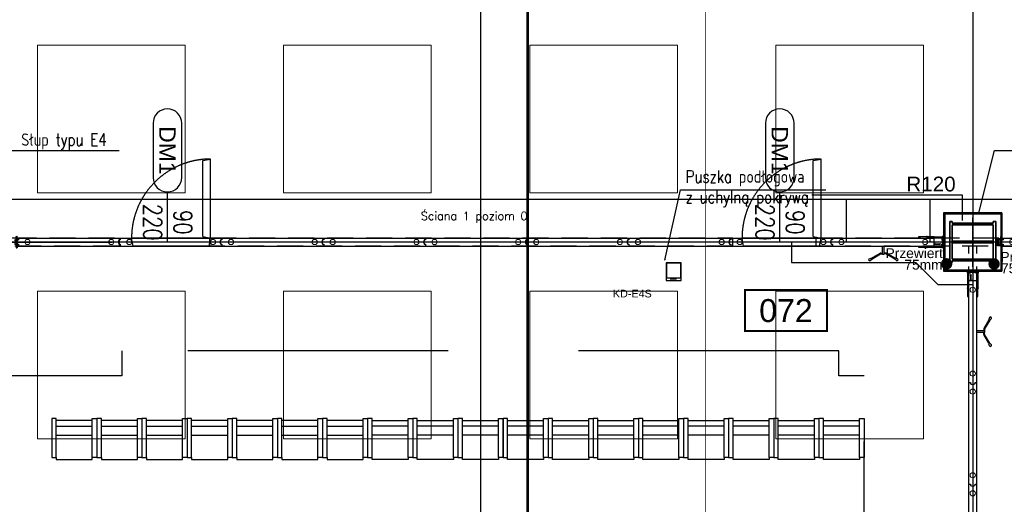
# Model space of a CAD drawing. Header units: centimetres. Extents: x -228435 to 111511, y -89367 to 428125.
# Tile 63 of 219: x -46156 to -34156, y 61803 to 67711. Entities that reach past the tile are written whole.
import ezdxf
from ezdxf.enums import TextEntityAlignment as Align

# ---------------------------------------------------------------- set-up
doc = ezdxf.new("R2010")
doc.units = ezdxf.units.CM
doc.header["$LTSCALE"] = 50
for name, pattern in [('0_II 10 sal$0$HIDDEN', [9.525, 6.35, -3.175]), ('DASHDOT', [25.4, 12.7, -6.35, 0, -6.35]), ('DASHDOT2', [12.7, 6.35, -3.175, 0, -3.175]), ('DIN_STRICHPUNKT', [10.7, 5, -2.5, 0.7, -2.5]), ('HIDDEN', [9.525, 6.35, -3.175]), ('HIDDEN2', [4.7625, 3.175, -1.5875]), ('HIDDENX2', [19.05, 12.7, -6.35]), ('Kondygnacja +0$0$DASHDOT2', [12.7, 6.35, -3.175, 0, -3.175])]:
    doc.linetypes.add(name, pattern=pattern)
doc.layers.get('0').update_dxf_attribs({"color": 8})
for name, color, linetype in [('0_II 10 sal$0$ARCH_INFO_AREA_ETYKIETY_200', 8, 'Continuous'), ('0_II 10 sal$0$ARCH_INFO_ETYK_DRZWI', 8, 'Continuous'), ('0_II 10 sal$0$ARCH_SIEDZENIA', 8, 'Continuous'), ('0_II 10 sal$0$ARCH_STROP', 8, 'Continuous'), ('0_II 10 sal$0$ARCH_WYPOSAŻENIE_INNE', 8, 'Continuous'), ('0_II 10 sal$0$ARCH_ŚCIANY_PRZESUWNE', 8, 'Continuous'), ('3', 8, 'Continuous'), ('ACHSEN', 8, 'DIN_STRICHPUNKT'), ('ARCH_GK', 8, 'Continuous'), ('ARCH_INFO_KŁADY ŚCIAN', 8, 'HIDDEN2'), ('ARCH_INFO_ODPORNOŚĆ OGNIOWA', 8, 'Continuous'), ('ARCH_INFO_OPISY', 8, 'Continuous'), ('ARCH_INFO_OSIE_IST', 8, 'DASHDOT2'), ('ARCH_STAL_IST', 8, 'Continuous'), ('ARCH_SZYNY', 8, 'Continuous'), ('ARCH_ŚCIANY_PRZESUWNE', 8, 'Continuous'), ('bgde-tekst', 7, 'Continuous'), ('HUFCOR', 8, 'Continuous'), ('Hufcor szyny', 8, 'Kondygnacja +0$0$DASHDOT2'), ('Kondygnacja +0$0$ARCH_GK', 8, 'Continuous'), ('Kondygnacja +0$0$ARCH_INFO_ODPORNOŚĆ OGNIOWA', 8, 'Continuous'), ('Kondygnacja +0$0$ARCH_STAL_IST', 8, 'Continuous'), ('Kondygnacja +0$0$ARCH_ŚCIANY_PRZESUWNE', 8, 'Continuous'), ('KÖRPERKANTE', 8, 'Continuous'), ('Osie rzutów$0$ARCH_INFO_OSIE_OPISY_IST', 8, 'Continuous'), ('PANELE', 8, 'Continuous'), ('SCHRAFFUR', 8, 'Continuous'), ('tabela', 8, 'Continuous'), ('VOLL', 8, 'Continuous')]:
    doc.layers.add(name, color=color, linetype=linetype)
for name, color, linetype, lineweight in [('2', 8, 'Continuous', 0), ('_SP KORYTA', 8, 'Continuous', 25), ('ARCH_LINIE PRZEKROJOWE', 8, 'Continuous', 25), ('ARCH_SUFITY_PODWIESZANE', 8, 'HIDDENX2', 9), ('Wymiary', 8, 'Continuous', 15)]:
    doc.layers.add(name, color=color, linetype=linetype, lineweight=lineweight)
doc.layers.get('HUFCOR').off()
doc.styles.add('0_II 10 sal$0$Arial', font='ARIAL.TTF')
doc.styles.add('0_II 10 sal$0$Romans', font='Romans.shx')
doc.styles.add('Arial', font='ARIAL.TTF')
doc.styles.add('Kondygnacja +0$0$Arial', font='ARIAL.TTF')
doc.styles.add('Kondygnacja +0$0$Standard', font='txt')
doc.styles.add('Romans', font='Romans.shx')
doc.styles.add('ROMANS-50-CM', font='romans.shx', dxfattribs={"width": 0.8, "height": 10})
doc.linetypes.add('SZYNA_LINE', pattern='A,12.7,-7.75,["SZYNA",Standard,S=2.54,R=0,X=-5.95,Y=-1.27],-7.75', length=28.2)
doc.dimstyles.new('ISO-25', dxfattribs={"dimtxt": 2.5, "dimasz": 2.5, "dimexe": 1.25, "dimexo": 0.625, "dimtad": 1, "dimtxsty": 'Standard', "dimcen": 2.5, "dimadec": 0, "dimazin": 0, "dimtfac": 1, "dimtmove": 0, "dimatfit": 3, "dimfxl": 0, "dimarcsym": 0})
doc.dimstyles.new('Kondygnacja +0$0$ISO-25', dxfattribs={"dimtxt": 2.5, "dimasz": 2.5, "dimexe": 1.25, "dimexo": 0.625, "dimtad": 1, "dimtxsty": 'Kondygnacja +0$0$Standard', "dimcen": 2.5, "dimadec": 0, "dimazin": 0, "dimtfac": 1, "dimtmove": 0, "dimatfit": 3, "dimfxl": 0, "dimarcsym": 0})

# ---------------------------------------------------------------- blocks, each defined once
blk = doc.blocks.new('Linie przekrojowe')
at = {"layer": 'ARCH_LINIE PRZEKROJOWE', "linetype": 'DASHDOT', "ltscale": 5, "const_width": 3, "flags": 128}
blk.add_lwpolyline([(8110, 12660), (8110, 5500), (8760, 5500), (8760, 5178.6)], dxfattribs=at)
blk = doc.blocks.new('SU Lampy kwadratowe +0')
at = {"layer": 'ARCH_SUFITY_PODWIESZANE', "ltscale": 2.5}
for points in [[(7520, 11240), (7700, 11240), (7700, 11060), (7520, 11060)], [(7820, 11240), (8000, 11240), (8000, 11060), (7820, 11060)], [(8120, 11240), (8300, 11240), (8300, 11060), (8120, 11060)], [(8420, 11240), (8600, 11240), (8600, 11060), (8420, 11060)], [(7520, 10940), (7700, 10940), (7700, 10760), (7520, 10760)], [(7820, 10940), (8000, 10940), (8000, 10760), (7820, 10760)], [(8120, 10940), (8300, 10940), (8300, 10760), (8120, 10760)], [(8420, 10940), (8600, 10940), (8600, 10760), (8420, 10760)]]:
    blk.add_lwpolyline(points, close=True, dxfattribs=at)
blk = doc.blocks.new('Linie kładów 0')
at = {"layer": 'ARCH_INFO_KŁADY ŚCIAN', "ltscale": 10, "const_width": 1}
blk.add_lwpolyline([(8334.5, 5618.7), (8334.5, 11674.1)], dxfattribs=at)
blk = doc.blocks.new('0_II 10 sal$0$T-drzwi_dół-200')
at = {"layer": '0_II 10 sal$0$ARCH_INFO_ETYK_DRZWI'}
blk.add_line((0, 0), (0, -60), dxfattribs=at)
blk.add_lwpolyline([(-17.5, -77.5), (-17.5, -143.7, 1), (17.5, -143.7), (17.5, -77.5, 1)], format="xyb", close=True, dxfattribs=at)
at = {"layer": '0_II 10 sal$0$ARCH_INFO_ETYK_DRZWI', "style": '0_II 10 sal$0$Romans', "width": 0.8}
for tag, p in [('ADS_DRZWI:SZEROKOŚĆ', (-7.9, -23)), ('ADS_DRZWI:WYSOKOŚĆ', (29, -23))]:
    blk.add_attdef(tag, text='', height=22, rotation=90, dxfattribs=at).set_placement(p, align=Align.CENTER)
at = {"layer": '0_II 10 sal$0$ARCH_INFO_ETYK_DRZWI', "color": 1, "style": '0_II 10 sal$0$Arial'}
blk.add_attdef('ADS_DRZWI:ODPORNOŚĆ_OGNIOWA', text='', height=22, dxfattribs=at).set_placement((-0.1, 13.3), align=Align.BOTTOM_CENTER)
at = {"layer": '0_II 10 sal$0$ARCH_INFO_ETYK_DRZWI', "style": '0_II 10 sal$0$Arial'}
blk.add_attdef('ADS_DRZWI:SYMBOL', text='', height=20, rotation=90, dxfattribs=at).set_placement((0, -110.6), align=Align.MIDDLE)
blk = doc.blocks.new('Kondygnacja +0$0$_Dot')
at = {"color": 0, "linetype": 'ByBlock', "lineweight": -2}
blk.add_line((-0.5, 0), (-1, 0), dxfattribs=at)
at = {"color": 0, "linetype": 'ByBlock', "const_width": 0.5}
blk.add_lwpolyline([(-0.25, 0, 1), (0.25, 0, 1)], format="xyb", close=True, dxfattribs=at)
blk = doc.blocks.new('A$C50B549AF')
at = {"layer": 'ARCH_SZYNY', "linetype": 'SZYNA_LINE', "ltscale": 2.5}
for p, q in [((3656.5, 6052.1, 630), (1057.3, 6052.1, 630)), ((2257.4, 6000.4, 630), (2257.4, 6052.1, 630)), ((2359.4, 6000.4, 630), (2359.4, 6052.1, 630)), ((2376, 6000.4, 630), (1239.5, 6000.4, 630)), ((2190.5, 6000.4, 630), (2190.5, 5975.7, 630)), ((3576, 6000.4, 630), (2439.5, 6000.4, 630)), ((2190.5, 5975.7, 630), (2342, 5975.7, 630)), ((2342, 5975.7, 630), (2369.5, 5948.2, 1260)), ((2411.5, 5964.9, 630), (2411.5, 4823.4, 630)), ((2411.5, 5948.2, 1260), (2369.5, 5948.2, 1260))]:
    blk.add_line(p, q, dxfattribs=at)
blk = doc.blocks.new('*U520')
at = {"layer": 'PANELE'}
for points in [[(0, 0), (0, -21), (-14, -21)], [(0, 0), (1240, 0)], [(1240, 0), (1240, -21), (1226, -21)], [(-14, -76), (0, -76), (0, -97)], [(0, -97), (1240, -97)], [(1226, -76), (1240, -76), (1240, -97)]]:
    blk.add_lwpolyline(points, dxfattribs=at)
for centre in [(24, -48), (1264, -48)]:
    blk.add_arc(centre, 46.5, 143.7563, 216.2437, dxfattribs=at)
at = {"layer": 'Wymiary'}
for centre in [(110, -48), (1130, -48)]:
    blk.add_circle(centre, 32, dxfattribs=at)
blk = doc.blocks.new('drzwi')
at = {"linetype": 'HIDDEN', "ltscale": 20}
for p, q in [((158, 97), (138, 0)), ((138, 0), (1102, 0)), ((235, -20), (138, 0)), ((138, 0), (138, -964)), ((158, 97), (1082, 97)), ((1082, 97), (1102, 0)), ((235, -20), (235, -944)), ((235, -944), (138, -964))]:
    blk.add_line(p, q, dxfattribs=at)
blk.add_arc((138, 0), 964, 270, 0, dxfattribs=at)
blk = doc.blocks.new('BEDIENHEBEL')
at = {"layer": 'KÖRPERKANTE'}
for p, q in [((-10, -85), (-10, 0)), ((-10, 0), (10, 0)), ((10, -85), (10, 0)), ((-145, -149), (-38, -87)), ((-140, -158), (-33, -96)), ((-31, -85), (-10, -85)), ((-31, -95), (-10, -95)), ((-10, -95), (-10, -100)), ((-10, -100), (10, -100)), ((31, -85), (10, -85)), ((31, -95), (10, -95)), ((10, -95), (10, -100)), ((140, -158), (33, -96)), ((145, -149), (38, -87)), ((-173, -156), (-148, -147)), ((-160, -178), (-140, -161)), ((-139, -159), (-146, -147)), ((139, -159), (146, -147)), ((160, -178), (140, -161)), ((173, -156), (148, -147))]:
    blk.add_line(p, q, dxfattribs=at)
for centre, radius, start, end in [((-31, -100), 15, 90, 120), ((-31, -100), 5, 90, 120), ((-15, -90), 7.25, 316.3972, 43.6028), ((15, -90), 7.25, 136.3972, 223.6028), ((31, -100), 15, 60, 90), ((31, -100), 5, 60, 90), ((-167, -167), 12.5, 120, 300), ((-147, -148), 1, 30, 120), ((-140, -160), 1, 300, 30), ((140, -160), 1, 150, 240), ((147, -148), 1, 60, 150), ((167, -167), 12.5, 240, 60)]:
    blk.add_arc(centre, radius, start, end, dxfattribs=at)
blk = doc.blocks.new('*U522')
at = {"layer": 'PANELE'}
for points in [[(0, 0), (0, -21), (-14, -21)], [(0, 0), (1240, 0)], [(1050, -97), (1050, -112), (1240, -112), (1240, 15), (1050, 15), (1050, 0)], [(-14, -76), (0, -76), (0, -97)], [(0, -97), (1240, -97)]]:
    blk.add_lwpolyline(points, dxfattribs=at)
blk.add_arc((24, -48), 46.5, 143.7563, 216.2437, dxfattribs=at)
at = {"layer": 'Wymiary'}
for centre in [(110, -48), (1130, -48)]:
    blk.add_circle(centre, 32, dxfattribs=at)
at = {"layer": 'PANELE'}
blk.add_blockref('BEDIENHEBEL', (620, -97), dxfattribs=at)
blk = doc.blocks.new('0_II 10 sal$0$etykieta_numer')
at = {"color": 0, "linetype": 'ByBlock', "const_width": 2.44}
blk.add_lwpolyline([(-50, -50), (-50, 0), (50, 0), (50, -50)], close=True, dxfattribs=at)
at = {"color": 0, "linetype": 'ByBlock', "style": '0_II 10 sal$0$Arial'}
blk.add_attdef('AECAREA:NUMBER', text='', height=28, dxfattribs=at).set_placement((0, -25), align=Align.MIDDLE)
blk = doc.blocks.new('puszka e4s-538')
for points in [[(0, 29.1), (24.7, 29.1), (24.7, 0), (0, 0)], [(0.6, 28.4), (24.1, 28.4), (24.1, 4.7), (0.6, 4.7)], [(7.5, 3.2), (18, 3.2), (18, 2.7), (7.5, 2.7)]]:
    blk.add_lwpolyline(points, close=True)
blk = doc.blocks.new('puuuchy')
at = {"layer": '_SP KORYTA', "xscale": -0.375, "yscale": 0.375, "zscale": 0.375}
blk.add_blockref('puszka e4s-538', (-2577.67, 2976.49), dxfattribs=at)
blk = doc.blocks.new('cahbir 0')
at = {"layer": '_SP KORYTA'}
h = blk.add_hatch(color=256, dxfattribs=at)
edge = h.paths.add_edge_path()
edge.add_arc((-4921.8, 6093.5), 7, 0, 360)
h = blk.add_hatch(color=256, dxfattribs=at)
edge = h.paths.add_edge_path()
edge.add_arc((-4864, 6093.3), 7, 0, 360)
at = {"layer": '_SP KORYTA', "xscale": 2, "yscale": 2, "zscale": 2}
blk.add_blockref('puuuchy', (-90, 120, -1290), dxfattribs=at)
at = {"layer": '_SP KORYTA', "style": 'Arial'}
for s, height, p in [('Przewiert', 12, (-4996.3, 6100.5, -472.5)), ('Przewiert', 12, (-4856.3, 6096, -630)), ('75mm', 12, (-4973.4, 6086.4, -472.5)), ('75mm', 12, (-4855.6, 6082, -630)), ('KD-E4S', 9.38, (-5328.6, 6052.5, -630))]:
    blk.add_text(s, height=height, dxfattribs=at).set_placement(p)
blk = doc.blocks.new('0_II 10 sal$0$Miejsce_siedzące_2d')
at = {"color": 0, "linetype": 'ByBlock', "lineweight": -2}
for p, q in [((-26.4, 27.1), (26.4, 27.1)), ((-26.4, 12.5), (26.4, 12.5))]:
    blk.add_line(p, q, dxfattribs=at)
for points in [[(-26.4, 62.7), (-26.4, 0), (-33, 0), (-33, 62.7), (-26.4, 62.7), (-26.4, 66), (26.4, 66), (26.4, 62.7), (26.4, 0), (33, 0), (33, 62.7), (26.4, 62.7)], [(26.4, 3.3), (-26.4, 3.3)]]:
    blk.add_lwpolyline(points, dxfattribs=at)
blk = doc.blocks.new('VERT-NEU')
at = {"layer": 'KÖRPERKANTE'}
for p, q in [((-25, 48), (-36, 48)), ((-36, 48), (-36, 46)), ((-34, 46), (-36, 46)), ((-36, 31), (-34, 31)), ((-36, 29), (-36, 31)), ((-21, 29), (-36, 29)), ((-34, 31), (-34, 46)), ((-30, 46), (-30, 33)), ((-25, 46), (-30, 46)), ((-30, 33), (-6, 33)), ((-23, 47), (-23, 47)), ((-13, 21), (-21, 29)), ((-14, 25), (-11, 22)), ((-9, 29), (-13, 29)), ((-11, 21), (-11, 21)), ((-8, 19), (-8, 28)), ((0, 26), (-6, 33)), ((-6, 19), (-6, 26)), ((-5, 26), (-3, 24)), ((-3, 24), (-3, 0)), ((-3, -24), (-3, 0)), ((7, 26), (0, 26)), ((0, 23), (0, 0)), ((0, 23), (5, 23)), ((0, -23), (0, 0)), ((5, 21), (5, 23)), ((8, 21), (5, 21)), ((8, 25), (8, 21)), ((-21, -29), (-36, -29)), ((-36, -29), (-36, -31)), ((-36, -31), (-34, -31)), ((-36, -46), (-36, -48)), ((-34, -46), (-36, -46)), ((-25, -48), (-36, -48)), ((-34, -31), (-34, -46)), ((-30, -33), (-6, -33)), ((-30, -46), (-30, -33)), ((-25, -46), (-30, -46)), ((-23, -47), (-23, -47)), ((-13, -21), (-21, -29)), ((-14, -25), (-11, -22)), ((-9, -29), (-13, -29)), ((-8, -19), (-8, -28)), ((-6, -19), (-6, -26)), ((-6, -33), (0, -26)), ((-5, -26), (-3, -24)), ((0, -23), (5, -23)), ((7, -26), (0, -26)), ((8, -21), (5, -21)), ((5, -21), (5, -23)), ((8, -25), (8, -21))]:
    blk.add_line(p, q, dxfattribs=at)
at = {"layer": 'KÖRPERKANTE', "linetype": 'ByBlock'}
for p, q in [((2, -23), (3, -23)), ((2, -26), (3, -26))]:
    blk.add_line(p, q, dxfattribs=at)
at = {"layer": 'KÖRPERKANTE'}
for centre, radius, start, end in [((-25, 47), 1.2, 360, 90), ((-25, 47), 1.2, 270, 360), ((-13, 27), 2, 90, 225), ((-12, 22), 1.12, 225, 315), ((-12, 22), 1.12, 315, 45), ((-9, 28), 0.5, 360, 90), ((-7, 19), 1, 180, 360), ((-6, 26), 0.5, 45, 180), ((7, 25), 0.762, 0, 90), ((-25, -47), 1.2, 0, 90), ((-25, -47), 1.2, 270, 0), ((-13, -27), 2, 135, 270), ((-12, -22), 1.12, 45, 135), ((-12, -22), 1.12, 315, 45), ((-9, -28), 0.5, 270, 0), ((-7, -19), 1, 0, 180), ((-6, -26), 0.5, 180, 315), ((7, -25), 0.762, 270, 0)]:
    blk.add_arc(centre, radius, start, end, dxfattribs=at)
blk = doc.blocks.new('hufcor detal 1')
at = {"layer": 'VOLL'}
h = blk.add_hatch(color=256, dxfattribs=at)
h.paths.add_polyline_path([(-5.8, -6.1), (-5.8, -3.2, 0.427595), (-6.4, -2.6, 0.427595), (-7, -3.2), (-7, -6.4), (-5.5, -10.4, -0.519458), (-5.6, -10.6), (-6.5, -10.6, 0.414214), (-7, -11.1), (-7, -16.5), (-5.9, -16.5), (-5.9, -11.5), (-4.7, -11.5), (-4.7, -12.6), (-4.1, -12.6), (-4.1, -10.9)])
h.paths.add_polyline_path([(-5.9, -16.5), (-7, -16.5), (-7, -21.9, 0.414214), (-6.5, -22.4), (-5.6, -22.4, -0.519458), (-5.5, -22.6), (-7, -26.6), (-7, -29.8, 0.427595), (-6.4, -30.4, 0.427595), (-5.8, -29.8), (-5.8, -26.9), (-4.1, -22.1), (-4.1, -20.4), (-4.7, -20.4), (-4.7, -21.5), (-5.9, -21.5)])
at = {"layer": 'ACHSEN', "ltscale": 5}
blk.add_line((261.6, -16.5), (-60.4, -16.5), dxfattribs=at)
at = {"layer": 'ARCH_GK', "linetype": 'Continuous', "lineweight": -3}
blk.add_line((0, 0), (-6.2, 0), dxfattribs=at)
for points in [[(-10, 0), (0, 0)], [(-6.2, 17.9), (-3.7, 17.9), (-3.3, 19.6), (-3.1, 17.9)], [(-6.2, 0), (-6.2, 17.9)], [(0, 17.9), (-2.5, 17.9), (-2.8, 16.1), (-3.1, 17.9)], [(0, 0), (0, 17.9)], [(-6.2, -33), (-6.2, -50.9)], [(-6.2, -50.9), (-3.7, -50.9), (-3.3, -52.6), (-3.1, -50.9)], [(0, -50.9), (-2.5, -50.9), (-2.8, -49.1), (-3.1, -50.9)], [(0, -33), (0, -50.9)]]:
    blk.add_lwpolyline(points, dxfattribs=at)
at = {"layer": 'KÖRPERKANTE'}
for p, q in [((-7, -3.2), (-7, -6.4)), ((-5.5, -10.4), (-7, -6.4)), ((-7, -11.1), (-7, -21.9)), ((-7, -26.6), (-5.5, -22.6)), ((-7, -29.8), (-7, -26.6)), ((-6.5, -10.6), (-5.6, -10.6)), ((-6.5, -22.4), (-5.6, -22.4)), ((-6.4, -2.6), (-6.4, -2.6)), ((-6.4, -30.4), (-6.4, -30.4)), ((-5.9, -11.5), (-5.9, -21.5)), ((-4.7, -11.5), (-5.9, -11.5)), ((-5.9, -21.5), (-4.7, -21.5)), ((-5.8, -3.2), (-5.8, -6.1)), ((-5.8, -6.1), (-4.1, -10.9)), ((-4.1, -22.1), (-5.8, -26.9)), ((-5.8, -29.8), (-5.8, -26.9)), ((-4.7, -12.6), (-4.7, -11.5)), ((-4.1, -12.6), (-4.7, -12.6)), ((-4.1, -20.4), (-4.7, -20.4)), ((-4.7, -21.5), (-4.7, -20.4)), ((-4.1, -12.6), (-4.1, -10.9)), ((-4.1, -22.1), (-4.1, -20.4))]:
    blk.add_line(p, q, dxfattribs=at)
for centre, radius, start, end in [((-6.4, -3.2), 0.55, 90, 180), ((-6.5, -11.1), 0.55, 90, 180), ((-6.5, -21.9), 0.55, 180, 270), ((-6.4, -29.8), 0.55, 180, 270), ((-6.4, -3.2), 0.55, 0, 90), ((-6.4, -29.8), 0.55, 270, 0), ((-5.6, -10.5), 0.1, 270, 19.8), ((-5.6, -22.5), 0.1, 340.2, 90)]:
    blk.add_arc(centre, radius, start, end, dxfattribs=at)
at = {"layer": 'VOLL'}
for p, q in [((3.9, 6.5), (3.9, 0.5)), ((3.9, -39.5), (3.9, -33.5))]:
    blk.add_line(p, q, dxfattribs=at)
at = {"layer": 'VOLL', "xscale": -0.5, "yscale": 0.5000000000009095, "zscale": 0.5000000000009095}
blk.add_blockref('VERT-NEU', (-11.2, -16.5), dxfattribs=at)
blk = doc.blocks.new('CLOSURE')
at = {"color": 7, "linetype": 'Continuous'}
for p, q in [((-2, 0), (-9, 0)), ((-2, 0), (-2, -1)), ((-10, -1), (-10, -2)), ((-10, -34), (-10, -40)), ((-9, -3), (-8, -3)), ((-8, -33), (-9, -33)), ((-9, -41), (-3, -41)), ((-8, -7), (-8, -7)), ((-8, -30), (-8, -30)), ((-8, -39), (-8, -36)), ((-8, -36), (177, -36)), ((-3, -39), (-8, -39)), ((-2, -1), (-2, -2)), ((-2, -12), (-2, -17)), ((-2, -17), (-1, -18)), ((-1, -18), (-2, -19)), ((-2, -19), (-2, -24)), ((-2, -40), (-2, -40)), ((-1, -3), (0, -3)), ((0, -29), (0, -3)), ((0, -34), (0, -32)), ((150, -34), (0, -34)), ((5, -30), (1, -30)), ((1, -31), (5, -31)), ((6, -31), (6, -31)), ((146, -30), (146, -31)), ((153, -30), (147, -30)), ((147, -31), (151, -31)), ((153, -31), (153, -30)), ((156, -30), (156, -31)), ((163, -34), (159, -34)), ((166, -31), (166, -30)), ((168, -30), (168, -31)), ((179, -34), (172, -34)), ((172, -40), (172, -40)), ((177, -39), (173, -39)), ((173, -41), (179, -41)), ((177, -36), (177, -39)), ((180, -40), (180, -35))]:
    blk.add_line(p, q, dxfattribs=at)
for centre, radius, start, end in [((-9, -1), 1.2, 90, 180), ((-9, -2), 1, 180, 270), ((-9, -34), 1, 90, 180), ((-9, -40), 1, 180, 270), ((-8, -8), 1, 90, 217.5752), ((-5, -5), 5.01, 217.5752, 275.7303), ((-5, -31), 5.01, 84.2699, 140.5242), ((-8, -29), 1, 140.5242, 270), ((-8, -2), 1, 270, 314.9442), ((-8, -8), 1, 40.708, 90), ((-8, -29), 1, 270, 317.1564), ((-8, -34), 1, 42.8436, 90), ((-5, -5), 2.75, 220.708, 134.9442), ((-5, -31), 2.75, 222.8436, 137.1564), ((-4, -12), 2, 0, 95.7303), ((-4, -24), 2, 264.2699, 0), ((-3, -40), 1, 0, 90), ((-3, -40), 1, 270, 0), ((-1, -2), 1, 180, 270), ((1, -29), 1, 180, 270), ((1, -32), 1, 90, 180), ((5, -31), 0.5, 0, 90), ((5, -31), 0.5, 270, 0), ((147, -30), 0.5, 90, 180), ((147, -31), 0.5, 180, 270), ((150, -33), 1, 270, 3.2641), ((151, -32), 0.5, 341.3143, 90), ((155, -33), 3.4, 161.3143, 183.2641), ((153, -30), 0.5, 0, 90), ((152, -31), 1, 323.1301, 0), ((155, -33), 1.75, 143.1301, 36.8699), ((156, -30), 0.5, 54.1117, 180), ((157, -31), 1, 180, 216.8699), ((155, -33), 3.4, 356.7359, 54.1117), ((159, -33), 1, 176.7359, 270), ((163, -33), 1, 270, 3.2641), ((167, -33), 3.4, 125.8883, 183.2641), ((165, -30), 0.5, 0, 125.8883), ((167, -33), 1.75, 143.1301, 36.8699), ((165, -31), 1, 323.1301, 0), ((169, -30), 0.5, 54.1117, 180), ((169, -31), 1, 180, 216.8699), ((167, -33), 3.4, 356.7359, 54.1117), ((172, -33), 1, 176.7359, 270), ((173, -40), 1, 90, 180), ((173, -40), 1, 180, 270), ((179, -35), 1, 0, 90), ((179, -40), 1, 270, 0)]:
    blk.add_arc(centre, radius, start, end, dxfattribs=at)
blk = doc.blocks.new('hufcor detal 2')
at = {"layer": 'SCHRAFFUR'}
h = blk.add_hatch(dxfattribs=at)
h.set_pattern_fill('ANSI34', color=256, scale=10, style=0)
h.set_pattern_definition([(45, (-9731.639, 331.908), (-5.303301, 5.303301), []), (45, (-9729.871, 331.908), (-5.303301, 5.303301), []), (45, (-9728.1034, 331.908), (-5.303301, 5.303301), []), (45, (-9726.3356, 331.908), (-5.303301, 5.303301), [])])
h.paths.add_polyline_path([(-4.1, 11.6), (-8.1, 11.6), (-8.1, 0.6), (-4.1, 0.6)])
h.paths.add_polyline_path([(-4.1, 0.6), (-8.1, 0.6), (-8.1, -10.4), (-4.1, -10.4)])
at = {"layer": 'VOLL'}
for points in [[(-5.3, 30), (-97.9, 30), (-97.9, 31.2), (-5.3, 31.2)], [(-5.3, -29.9), (-5.3, -28.7), (-97.9, -28.7), (-97.9, -29.9)]]:
    blk.add_hatch(color=256, dxfattribs=at).paths.add_polyline_path(points)
at = {"layer": '2'}
for p, q in [((-96.6, 25.3), (-96.6, 25.2)), ((-93.3, 27.5), (-93.5, 26.6)), ((-92.7, 27.4), (-93, 26.3)), ((-86.8, 27.4), (-86.5, 26.3)), ((-86.2, 27.5), (-86, 26.6)), ((-82.9, 25.3), (-82.9, 25.2))]:
    blk.add_line(p, q, dxfattribs=at)
for centre, radius, start, end in [((-96.5, 25.2), 0.15, 81.6479, 164.0608), ((-96.5, 25.2), 0.15, 164.0608, 254.4521), ((-95.7, 27.8), 2.49, 252.0018, 332.2702), ((-95.4, 27.5), 2.67, 245.6965, 334.3626), ((-92.9, 28.1), 0.8, 285.0434, 236.2841), ((-86.6, 28.1), 0.8, 303.7159, 254.9566), ((-84.1, 27.5), 2.67, 205.6374, 294.3035), ((-83.8, 27.8), 2.49, 207.7298, 287.9982), ((-83, 25.2), 0.15, 15.9392, 98.3521), ((-83, 25.2), 0.15, 285.5479, 15.9392)]:
    blk.add_arc(centre, radius, start, end, dxfattribs=at)
at = {"layer": '3'}
for centre, radius, start, end in [((-11.1, -0.1), 11.1, 308.9452, 51.0548), ((-11, -0.1), 10.6, 310.6017, 49.3983)]:
    blk.add_arc(centre, radius, start, end, dxfattribs=at)
at = {"layer": 'ACHSEN', "ltscale": 5}
blk.add_line((53.1, 0.6), (-268.8, 0.6), dxfattribs=at)
at = {"layer": 'ARCH_GK', "linetype": 'Continuous', "lineweight": -3}
for p, q in [((0.3, 17.1), (0.3, 35)), ((0.3, 35), (0.3, -33.7))]:
    blk.add_line(p, q, dxfattribs=at)
for points in [[(0.3, 35), (2.7, 35), (3, 36.7), (3.3, 35)], [(6.4, 35), (3.9, 35), (3.5, 33.3), (3.3, 35)], [(6.3, 17.1), (6.3, 35)], [(6.3, 35), (6.3, -33.7)], [(0.3, -33.7), (2.7, -33.7), (3, -35.5), (3.3, -33.7)], [(6.4, -33.7), (3.9, -33.7), (3.5, -32), (3.3, -33.7)]]:
    blk.add_lwpolyline(points, dxfattribs=at)
at = {"layer": 'VOLL'}
for p, q in [((-96.8, 31.2), (-6.5, 31.2)), ((-8.1, 11.6), (-8.1, -10.4)), ((-8.1, 11.6), (-4.1, 11.6)), ((-4.1, 11.6), (-4.1, -10.4)), ((-48.1, -6.8), (-53, -10.2)), ((-48.1, -13.6), (-53, -10.2)), ((-48.1, -9.2), (-48.1, -6.8)), ((-48.1, -9.2), (-23.8, -9.2)), ((-48.1, -11.2), (-23.8, -11.2)), ((-48.1, -11.2), (-48.1, -13.6)), ((-23.8, -6.8), (-18.8, -10.2)), ((-23.8, -9.2), (-23.8, -6.8)), ((-23.8, -13.6), (-18.8, -10.2)), ((-23.8, -11.2), (-23.8, -13.6)), ((-8.1, -10.4), (-4.1, -10.4))]:
    blk.add_line(p, q, dxfattribs=at)
for points in [[(-3, 27.1), (-5.7, 27.1, -7.740139), (-5.7, 27.7), (-3, 27.7, -0.445604), (-3, 14), (-5.7, 14, -7.740139), (-5.7, 14.6), (-3, 14.6, 0.483874)], [(-3, -25.9), (-5.7, -25.9, 7.740139), (-5.7, -26.4), (-3, -26.4, 0.445604), (-3, -12.7), (-5.7, -12.7, 7.740139), (-5.7, -13.3), (-3, -13.3, -0.406168)]]:
    blk.add_lwpolyline(points, format="xyb", close=True, dxfattribs=at)
blk.add_lwpolyline([(-97.9, -28.7), (-5.3, -28.7), (-5.3, -29.9), (-97.9, -29.9)], close=True, dxfattribs=at)
at = {"layer": 'VOLL', "xscale": 0.5, "yscale": 0.5000000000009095, "zscale": 0.5000000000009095, "rotation": 180}
blk.add_blockref('CLOSURE', (-9.3, 11.7), dxfattribs=at)
at = {"layer": 'VOLL', "xscale": -0.5, "yscale": 0.5000000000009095, "zscale": 0.5000000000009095}
blk.add_blockref('CLOSURE', (-9.3, -10.4), dxfattribs=at)
blk = doc.blocks.new('Osie rzutów')
at = {"layer": 'ARCH_INFO_OSIE_IST', "ltscale": 10}
for p, q in [((8060, 12510), (8060, 4623.3)), ((8660, 12510), (8660, 4623.3)), ((8660, 10970), (8660, 11030)), ((4436, 11000), (13655, 11000)), ((8690, 11000), (8630, 11000))]:
    blk.add_line(p, q, dxfattribs=at)

msp = doc.modelspace()

# ---------------------------------------------------------------- linework, layer by layer
at = {"layer": '0_II 10 sal$0$ARCH_WYPOSAŻENIE_INNE', "linetype": '0_II 10 sal$0$HIDDEN', "ltscale": 10, "elevation": 630}
msp.add_lwpolyline([(-54189.42543, 63674.42543), (-54189.42543, 45850), (-48370, 45850), (-48370, 45850), (-44940, 45850), (-44940, 45850), (-36690, 45850), (-36690, 45850), (-35865, 45850), (-35865.57457, 51369.42543), (-36170.57457, 51369.42543), (-36170.57457, 54630.57457), (-35865.57457, 54630.57457), (-35865.57457, 63369.42543), (-36170.57457, 63369.42543), (-36170.57457, 63674.42543), (-44909.42543, 63674.42543), (-44909.42543, 63369.42543), (-48170.57457, 63369.42543), (-48170.57457, 63674.42543)], close=True, dxfattribs=at)
at = {"layer": '0_II 10 sal$0$ARCH_ŚCIANY_PRZESUWNE', "linetype": '0_II 10 sal$0$HIDDEN', "lineweight": -3}
for p, q in [((-44943, 65050, -5670), (-44943, 64950, -5670)), ((-43836.83215, 64950, -5670), (-43836.83215, 65050, -5670)), ((-43836.83215, 65050, -5670), (-37463, 65050, -5670)), ((-37463, 64950, -5670), (-37463, 65050, -5670)), ((-37463, 64950, -5670), (-43836.83215, 64950, -5670))]:
    msp.add_line(p, q, dxfattribs=at)
for points, elevation in [([(-48174.5, 65050), (-44943, 65050), (-44943, 64950), (-48174.5, 64950)], 630), ([(-36447, 65050), (-32925, 65050), (-32925, 64950), (-36447, 64950)], -5670)]:
    msp.add_lwpolyline(points, close=True, dxfattribs=dict(at, elevation=elevation))
at = {"layer": '0_II 10 sal$0$ARCH_ŚCIANY_PRZESUWNE', "linetype": '0_II 10 sal$0$HIDDEN', "lineweight": -3, "elevation": 630}
for points in [[(-34590, 41050), (-34590, 64951.81993)], [(-34490, 41050), (-34490, 64951.81993)]]:
    msp.add_lwpolyline(points, dxfattribs=at)
at = {"layer": 'ARCH_GK', "elevation": 630}
for points in [[(-34895, 65355), (-34895, 65050)], [(-34185, 65355), (-34895, 65355)], [(-34197.5, 65342.5), (-34895, 65342.5)], [(-34882.5, 65342.5), (-34882.5, 65050)], [(-34197.5, 65355), (-34197.5, 65032.9993)], [(-34185, 65355), (-34185, 65032.9993)], [(-34895, 64950), (-34895, 64645)], [(-34882.5, 64950), (-34882.5, 64645)], [(-34197.5, 64967.0007), (-34197.5, 64657.5)], [(-34185, 64967.0007), (-34185, 64645)], [(-34590, 64645), (-34895, 64645)], [(-34590, 64657.5), (-34882.5, 64657.5)], [(-34185, 64657.5), (-34490, 64657.5)], [(-34185, 64645), (-34490, 64645)]]:
    msp.add_lwpolyline(points, dxfattribs=at)
at = {"layer": 'ARCH_STAL_IST', "elevation": 630}
for points in [[(-34260, 65250), (-34260, 64750), (-34290, 64750), (-34290, 64770), (-34790, 64770), (-34790, 64750), (-34820, 64750), (-34820, 65250), (-34790, 65250), (-34790, 65230), (-34290, 65230), (-34290, 65250)], [(-34290, 65210), (-34790, 65210), (-34790, 65010), (-34290, 65010)], [(-34790, 64990), (-34290, 64990), (-34290, 64790), (-34790, 64790)]]:
    msp.add_lwpolyline(points, close=True, dxfattribs=at)
at = {"layer": 'ARCH_ŚCIANY_PRZESUWNE', "elevation": 630}
msp.add_lwpolyline([(-34185, 64967.0007), (-34225, 64967.0007), (-34225, 65032.9993), (-34185, 65032.9993)], dxfattribs=at)
at = {"layer": 'Kondygnacja +0$0$ARCH_GK', "elevation": 630}
for points in [[(-34895, 65355), (-34895, 65050)], [(-34185, 65355), (-34895, 65355)], [(-34895, 65355), (-34895, 65050)], [(-34895, 65355), (-34185, 65355)], [(-34197.5, 65342.5), (-34895, 65342.5)], [(-34882.5, 65355), (-34882.5, 65050)], [(-34882.5, 65342.5), (-34882.5, 65050)], [(-34882.5, 65342.5), (-34185, 65342.5)], [(-34197.5, 65355), (-34197.5, 65032.9993)], [(-34197.5, 65342.5), (-34197.5, 65032.9993)], [(-34185, 65355), (-34185, 65032.9993)], [(-34185, 65355), (-34185, 65032.9993)], [(-34895, 64950), (-34895, 64645)], [(-34895, 64950), (-34895, 64645)], [(-34882.5, 64950), (-34882.5, 64645)], [(-34882.5, 64950), (-34882.5, 64657.5)], [(-34197.5, 64967.0007), (-34197.5, 64657.5)], [(-34197.5, 64967.0007), (-34197.5, 64645)], [(-34185, 64967.0007), (-34185, 64645)], [(-34185, 64967.0007), (-34185, 64645)], [(-34895, 64657.5), (-34590, 64657.5)], [(-34590, 64645), (-34895, 64645)], [(-34895, 64645), (-34590, 64645)], [(-34590, 64657.5), (-34882.5, 64657.5)], [(-34185, 64657.5), (-34490, 64657.5)], [(-34490, 64657.5), (-34197.5, 64657.5)], [(-34185, 64645), (-34490, 64645)], [(-34490, 64645), (-34185, 64645)]]:
    msp.add_lwpolyline(points, dxfattribs=at)
at = {"layer": 'Kondygnacja +0$0$ARCH_STAL_IST', "elevation": 630}
for points in [[(-34260, 65250), (-34260, 64750), (-34290, 64750), (-34290, 64770), (-34790, 64770), (-34790, 64750), (-34820, 64750), (-34820, 65250), (-34790, 65250), (-34790, 65230), (-34290, 65230), (-34290, 65250)], [(-34820, 65250), (-34820, 64750), (-34790, 64750), (-34790, 64770), (-34290, 64770), (-34290, 64750), (-34260, 64750), (-34260, 65250), (-34290, 65250), (-34290, 65230), (-34790, 65230), (-34790, 65250)], [(-34290, 65210), (-34790, 65210), (-34790, 65010), (-34290, 65010)], [(-34790, 65210), (-34290, 65210), (-34290, 65010), (-34790, 65010)], [(-34790, 64990), (-34290, 64990), (-34290, 64790), (-34790, 64790)], [(-34290, 64990), (-34790, 64990), (-34790, 64790), (-34290, 64790)]]:
    msp.add_lwpolyline(points, close=True, dxfattribs=at)
at = {"layer": 'Kondygnacja +0$0$ARCH_ŚCIANY_PRZESUWNE', "elevation": 630}
for points in [[(-34185, 64954.5007), (-34237.5, 64954.5007), (-34237.5, 65045.4993), (-34185, 65045.4993)], [(-34185, 64967.0007), (-34225, 64967.0007), (-34225, 65032.9993), (-34185, 65032.9993)], [(-34185, 64967.0007), (-34225, 64967.0007), (-34225, 65032.9993), (-34185, 65032.9993)]]:
    msp.add_lwpolyline(points, dxfattribs=at)

# ---------------------------------------------------------------- block references
at = {"xscale": 10, "yscale": 10, "zscale": 10}
for name, p in [('Linie przekrojowe', (-121065, -45000, -5670)), ('cahbir 0', (14360, 3800.00982, 630))]:
    msp.add_blockref(name, p, dxfattribs=at)
at = {"layer": '0_II 10 sal$0$ARCH_INFO_AREA_ETYKIETY_200', "linetype": 'Continuous', "lineweight": -3, "xscale": 10, "yscale": 10, "zscale": 10}
msp.add_blockref('0_II 10 sal$0$etykieta_numer', (-36817.25175, 64415.13775, 630), dxfattribs=at).add_auto_attribs({'AECAREA:NUMBER': '072'})
at = {"layer": '0_II 10 sal$0$ARCH_SIEDZENIA', "linetype": 'Continuous', "lineweight": -3, "yscale": 7.571168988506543, "zscale": 10, "rotation": 179.9999999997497}
for p, xscale in [((-45490.57457, 62850, -12270), -8.328285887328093), ((-44940.57457, 62850, -12270), -8.328285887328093), ((-44390.57457, 62850, -5970), -8.328285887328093), ((-43840.57457, 62850, -5970), -8.328285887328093), ((-43290.57457, 62850, -5970), -8.328285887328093), ((-42740.57457, 62850, 330), -8.328285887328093), ((-42190.57457, 62850, 330), -8.328285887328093), ((-41640.57457, 62850, 330), 8.328285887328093), ((-41090.57457, 62850, 330), 8.328285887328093), ((-40540.57457, 62850, 330), 8.328285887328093), ((-39990.57457, 62850, 330), 8.328285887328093), ((-39440.57457, 62850, 330), 8.328285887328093), ((-38890.57457, 62850, 330), 8.328285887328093), ((-38340.57457, 62850, 330), 8.328285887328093), ((-37790.57457, 62850, 330), 8.328285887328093), ((-37240.57457, 62850, 330), 8.328285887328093), ((-36690.57457, 62850, 330), 8.328285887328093), ((-36690.57457, 62850, -5970), 8.328285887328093), ((-36140.57457, 62850, -5970), 8.328285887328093)]:
    msp.add_blockref('0_II 10 sal$0$Miejsce_siedzące_2d', p, dxfattribs=dict(at, xscale=xscale))
at = {"layer": '0_II 10 sal$0$ARCH_STROP', "linetype": 'Continuous', "lineweight": -3}
ref = msp.add_blockref('0_II 10 sal$0$T-drzwi_dół-200', (-44355.42431, 65011.66911, -5670), dxfattribs=dict(at, xscale=10, yscale=10, zscale=10, rotation=180))
ref.add_attrib('ADS_DRZWI:WYSOKOŚĆ', '220', dxfattribs={"layer": '0_II 10 sal$0$ARCH_INFO_ETYK_DRZWI', "height": 220, "rotation": 270, "style": '0_II 10 sal$0$Romans', "width": 0.8}).set_placement((-44645.42431, 65241.66911, -5670), align=Align.CENTER)
ref.add_attrib('ADS_DRZWI:SZEROKOŚĆ', '90', dxfattribs={"layer": '0_II 10 sal$0$ARCH_INFO_ETYK_DRZWI', "height": 220, "rotation": 270, "style": '0_II 10 sal$0$Romans', "width": 0.8}).set_placement((-44276.32142, 65241.66911, -5670), align=Align.CENTER)
ref.add_attrib('ADS_DRZWI:SYMBOL', 'DM1', dxfattribs={"layer": '0_II 10 sal$0$ARCH_INFO_ETYK_DRZWI', "height": 200, "rotation": 270, "style": '0_II 10 sal$0$Arial'}).set_placement((-44355.42431, 66117.55324, -5670), align=Align.MIDDLE)
ref = msp.add_blockref('0_II 10 sal$0$T-drzwi_dół-200', (-36892.40028, 65011.66911, -5670), dxfattribs=dict(at, xscale=10, yscale=10, zscale=10, rotation=180))
ref.add_attrib('ADS_DRZWI:WYSOKOŚĆ', '220', dxfattribs={"layer": '0_II 10 sal$0$ARCH_INFO_ETYK_DRZWI', "height": 220, "rotation": 270, "style": '0_II 10 sal$0$Romans', "width": 0.8}).set_placement((-37182.40028, 65241.66911, -5670), align=Align.CENTER)
ref.add_attrib('ADS_DRZWI:SZEROKOŚĆ', '90', dxfattribs={"layer": '0_II 10 sal$0$ARCH_INFO_ETYK_DRZWI', "height": 220, "rotation": 270, "style": '0_II 10 sal$0$Romans', "width": 0.8}).set_placement((-36813.29739, 65241.66911, -5670), align=Align.CENTER)
ref.add_attrib('ADS_DRZWI:SYMBOL', 'DM1', dxfattribs={"layer": '0_II 10 sal$0$ARCH_INFO_ETYK_DRZWI', "height": 200, "rotation": 270, "style": '0_II 10 sal$0$Arial'}).set_placement((-36892.40028, 66117.55324, -5670), align=Align.MIDDLE)
at = {"layer": 'ARCH_INFO_KŁADY ŚCIAN', "xscale": 10, "yscale": 10, "zscale": 10}
msp.add_blockref('Linie kładów 0', (-121140, -45000, 630), dxfattribs=at)
at = {"layer": 'ARCH_SUFITY_PODWIESZANE', "ltscale": 2.5, "xscale": 10, "yscale": 10, "zscale": 10}
msp.add_blockref('SU Lampy kwadratowe +0', (-121140, -45000, -5670), dxfattribs=at)
at = {"layer": 'HUFCOR', "xscale": 10, "yscale": 10, "zscale": 10}
msp.add_blockref('A$C50B549AF', (-58654.9183, 4996.03602, -5670), dxfattribs=at)
at = {"layer": 'Osie rzutów$0$ARCH_INFO_OSIE_OPISY_IST', "xscale": 10, "yscale": 10, "zscale": 10}
msp.add_blockref('Osie rzutów', (-121140, -45000, 630), dxfattribs=at)
at = {"layer": 'PANELE', "linetype": 'ByBlock', "rotation": 180}
for p in [(-43690.60039, 65048.51294, -5670), (-36250.60039, 65048.51294, -5670)]:
    msp.add_blockref('drzwi', p, dxfattribs=at)
at = {"layer": 'PANELE'}
for name, p in [('*U520', (-46170.60039, 65048.51294, -5670)), ('*U520', (-44930.87412, 65048.5, 630)), ('*U520', (-43690.60039, 65048.51294, -5670)), ('*U520', (-42450.60039, 65048.51294, -5670)), ('*U520', (-41210.60039, 65048.51294, -5670)), ('*U520', (-39970.60039, 65048.51294, -5670)), ('*U520', (-38730.60039, 65048.51294, -5670)), ('*U520', (-37490.60039, 65048.51294, -5670)), ('*U522', (-36250.87412, 65048.5, 630)), ('*U520', (-34170.60039, 65048.51294, -5670))]:
    msp.add_blockref(name, p, dxfattribs=at)
at = {"layer": 'PANELE', "rotation": 90}
for name, p in [('*U522', (-34588.5, 63287.68263, 6930)), ('*U520', (-34588.51294, 62047.95637, 630)), ('*U520', (-34588.51294, 60807.95637, 630))]:
    msp.add_blockref(name, p, dxfattribs=at)
at = {"layer": 'tabela', "linetype": 'DASHDOT', "xscale": 2, "yscale": 2.000000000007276, "zscale": 2}
for p in [(-46185.1, 65032.9993, 630), (-34185.1, 65032.9993, 630)]:
    msp.add_blockref('hufcor detal 1', p, dxfattribs=at)
at = {"layer": 'tabela', "linetype": 'DASHDOT', "yscale": 2.112530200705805, "zscale": 2.112530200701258}
for p, xscale, rotation in [((-34895.68913, 64998.6514, 630), 2.112530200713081, 359.9999999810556), ((-34541.3486, 64644.31087, 630), -2.112530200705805, 270.0000000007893)]:
    msp.add_blockref('hufcor detal 2', p, dxfattribs=dict(at, xscale=xscale, rotation=rotation))

# ---------------------------------------------------------------- texts
at = {"layer": 'ARCH_INFO_ODPORNOŚĆ OGNIOWA', "insert": (-35049.3038, 65856.20693, 630), "char_height": 180, "width": 3036.6124481, "attachment_point": 5, "style": 'Arial'}
msp.add_mtext('\\PR120', dxfattribs=at)
at = {"layer": 'ARCH_INFO_OPISY', "char_height": 150, "width": 6265.3267976, "attachment_point": 1, "style": 'ROMANS-50-CM'}
for s, insert in [('Słup typu E4', (-46136.40618, 66324.01664, 630)), ('Puszka podłogowa\\Pz uchylną pokrywą', (-38040.10171, 65873.68379, 630))]:
    msp.add_mtext(s, dxfattribs=dict(at, insert=insert))
at = {"layer": 'bgde-tekst', "color": 5, "style": 'Arial'}
msp.add_text('POZIOM B (0)', height=3240, dxfattribs=at).set_placement((-40347.07346, 68123.94406, -274269.18915))
at = {"layer": 'Hufcor szyny', "linetype": 'ByBlock', "ltscale": 5, "insert": (-41266.06953, 65368.60184, -8814.4591), "char_height": 100, "width": 5268.2821399, "attachment_point": 1, "style": 'Romans'}
msp.add_mtext('Ściana 1 poziom 0', dxfattribs=at)
at = {"layer": 'Kondygnacja +0$0$ARCH_INFO_ODPORNOŚĆ OGNIOWA', "insert": (-35049.3038, 65856.20693, 630), "char_height": 180, "width": 3036.6124481, "attachment_point": 5, "style": 'Kondygnacja +0$0$Arial'}
msp.add_mtext('\\PR120', dxfattribs=at)

# ---------------------------------------------------------------- leaders
at = {"layer": 'ARCH_INFO_ODPORNOŚĆ OGNIOWA'}
msp.add_leader([(-34665.19336, 65264.90803, 630), (-34665.19336, 65573.21733, 630), (-35407.56376, 65573.21733, 630)], dimstyle='ISO-25', override={"dimscale": 5, "dimasz": 2, "dimtad": 0, "dimldrblk": 'Dot'}, dxfattribs=at)
at = {"layer": 'ARCH_INFO_OPISY'}
for points in [[(-46465.14996, 65355, 630), (-46276.98527, 66116.99378, 630), (-44943.71508, 66116.99378, 630)], [(-34465.14996, 65355, 630), (-34276.98527, 66116.99378, 630), (-32943.46108, 66116.99378, 630)], [(-38291.51691, 64780.6113, 630), (-38102.43728, 65635.7569, 630), (-36331.59824, 65635.7569, 630)]]:
    msp.add_leader(points, dimstyle='ISO-25', override={"dimscale": 5, "dimasz": 2, "dimtad": 0, "dimldrblk": 'Dot'}, dxfattribs=at)
at = {"layer": 'Kondygnacja +0$0$ARCH_INFO_ODPORNOŚĆ OGNIOWA'}
msp.add_leader([(-34665.19336, 65264.90803, 630), (-34665.19336, 65573.21733, 630), (-36503.06376, 65573.21733, 630)], dimstyle='Kondygnacja +0$0$ISO-25', override={"dimscale": 5, "dimasz": 2, "dimtad": 0, "dimldrblk": 'Kondygnacja +0$0$_Dot'}, dxfattribs=at)

doc.saveas('drawing.dxf')
